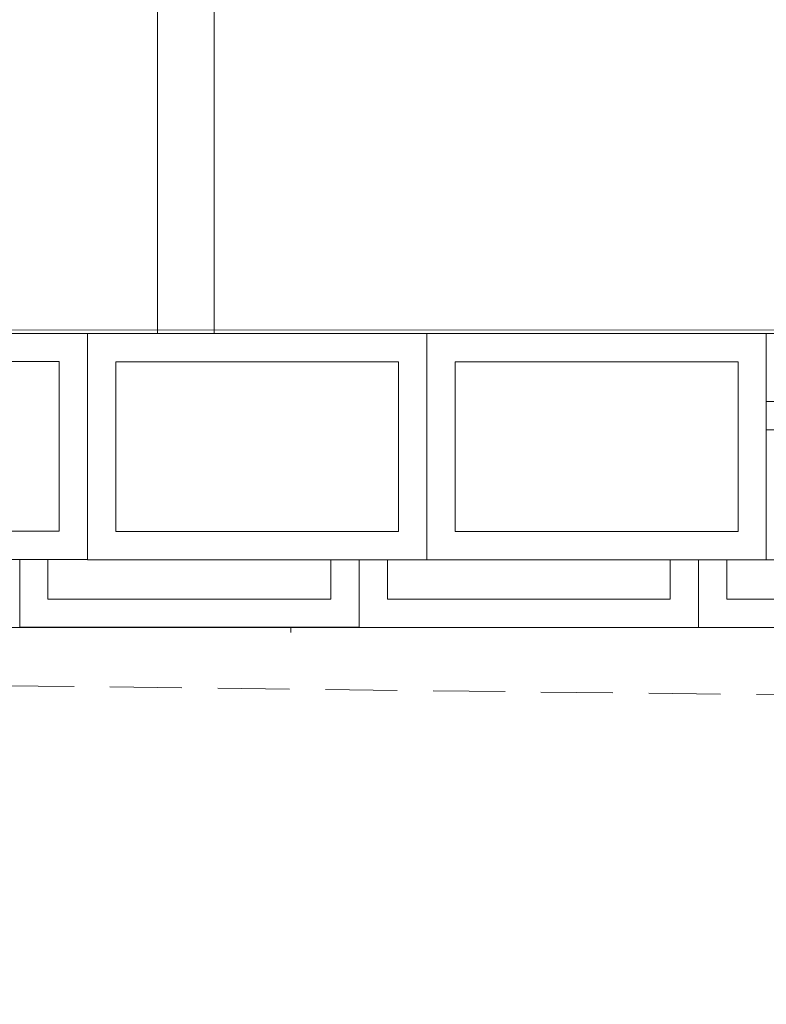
# Model space of a CAD drawing. Header units: centimetres. Extents: x -122 to 72759, y 3298 to 43172.
# Tile 44 of 243: x 35231 to 35363, y 10552 to 10726. Entities that reach past the tile are written whole.
import ezdxf

# ---------------------------------------------------------------- set-up
doc = ezdxf.new("R2010")
doc.units = ezdxf.units.CM
doc.header["$MEASUREMENT"] = 0
doc.linetypes.add('DASH2', pattern=[19.05, 12.7, -6.35])
for name, color, linetype, lineweight in [('_ nowe meble', 7, 'Continuous', 5), ('meble', 7, 'Continuous', 5), ('PRZERYWANA', 7, 'DASH2', 5), ('wymiarowanie', 7, 'Continuous', 5), ('ZZZ_Xref', 7, 'Continuous', 5)]:
    doc.layers.add(name, color=color, linetype=linetype, lineweight=lineweight)

# ---------------------------------------------------------------- blocks, each defined once
blk = doc.blocks.new('G$CA1DC9C89')
at = {"layer": '_ nowe meble', "lineweight": 5, "ltscale": 0.5}
for points in [[(162.24, 764.75), (77.15, 765.38), (77.15, 495.81), (65.14, 495.81), (65.14, 465.82), (53.15, 465.82), (53.16, 56.24), (4727.78, 55.45)], [(633.05, 55.53), (633.05, 2.64)], [(687.55, 55.54), (687.55, 33.37)]]:
    blk.add_lwpolyline(points, dxfattribs=at)
blk.add_ellipse((614.49, 44.96), major_axis=(-5, 0), ratio=0.508603, dxfattribs=at)
at = {"layer": 'meble', "lineweight": 5, "ltscale": 0.3}
for points in [[(609.49, 195.48), (609.49, 15.5)], [(619.49, 195.48), (619.49, 15.5)]]:
    blk.add_lwpolyline(points, dxfattribs=at)
at = {"layer": 'PRZERYWANA', "lineweight": 5}
blk.add_lwpolyline([(-389.44, 4.56), (3619.14, -42.34), (5340.22, -63.18)], dxfattribs=at)
at = {"layer": 'wymiarowanie', "lineweight": 5, "ltscale": 0.5}
blk.add_lwpolyline([(2759.45, 55.45), (2759.45, 15.45), (1725.13, 15.45), (1725.13, 3.45), (1437.13, 3.54), (1437.13, -8.46), (957.13, -8.46), (957.13, 3.49), (1.15, 3.49), (1.15, 633.82), (13.15, 633.82), (13.15, 645.82), (25.15, 645.82), (25.14, 705.82), (37.13, 705.82), (36.77, 764.65), (77.15, 765.38), (77.15, 495.81), (65.14, 495.82), (65.14, 465.82), (53.14, 465.82), (53.15, 55.54)], close=True, dxfattribs=at)
at = {"lineweight": 5, "ltscale": 0.5}
blk.add_wipeout([(585.13, 43.54), (645.13, 43.54), (645.13, 3.54), (585.13, 3.54)], dxfattribs=at).dxf.layer = '_ nowe meble'
at = {"layer": '_ nowe meble', "lineweight": 5, "ltscale": 0.5}
for points in [[(585.13, 43.54), (585.13, 3.54), (645.13, 3.54), (645.13, 43.54)], [(590.13, 38.54), (590.13, 8.54), (640.13, 8.54), (640.13, 38.54)]]:
    blk.add_lwpolyline(points, close=True, dxfattribs=at)
at = {"lineweight": 5, "ltscale": 0.5}
for points in [[(537.13, 55.54), (597.13, 55.54), (597.13, 15.54), (537.13, 15.54)], [(645.13, 43.5), (705.13, 43.5), (705.13, 3.5), (645.13, 3.5)]]:
    blk.add_wipeout(points, dxfattribs=at).dxf.layer = '_ nowe meble'
at = {"layer": '_ nowe meble', "lineweight": 5, "ltscale": 0.5}
for points in [[(537.13, 55.54), (537.13, 15.54), (597.13, 15.54), (597.13, 55.54)], [(542.13, 50.54), (542.13, 20.54), (592.13, 20.54), (592.13, 50.54)], [(645.13, 43.5), (645.13, 3.5), (705.13, 3.5), (705.13, 43.5)], [(650.13, 38.5), (650.13, 8.5), (700.13, 8.5), (700.13, 38.5)]]:
    blk.add_lwpolyline(points, close=True, dxfattribs=at)
at = {"lineweight": 5, "ltscale": 0.5}
for points in [[(597.13, 55.5), (657.13, 55.5), (657.13, 15.5), (597.13, 15.5)], [(705.13, 43.5), (765.13, 43.5), (765.13, 3.5), (705.13, 3.5)]]:
    blk.add_wipeout(points, dxfattribs=at).dxf.layer = '_ nowe meble'
at = {"layer": '_ nowe meble', "lineweight": 5, "ltscale": 0.5}
for points in [[(597.13, 55.5), (597.13, 15.5), (657.13, 15.5), (657.13, 55.5)], [(602.13, 50.5), (602.13, 20.5), (652.13, 20.5), (652.13, 50.5)], [(705.13, 43.5), (705.13, 3.5), (765.13, 3.5), (765.13, 43.5)], [(710.13, 38.5), (710.13, 8.5), (760.13, 8.5), (760.13, 38.5)]]:
    blk.add_lwpolyline(points, close=True, dxfattribs=at)
at = {"lineweight": 5, "ltscale": 0.5}
blk.add_wipeout([(657.13, 55.5), (717.13, 55.5), (717.13, 15.5), (657.13, 15.5)], dxfattribs=at).dxf.layer = '_ nowe meble'
at = {"layer": '_ nowe meble', "lineweight": 5, "ltscale": 0.5}
for points in [[(657.13, 55.5), (657.13, 15.5), (717.13, 15.5), (717.13, 55.5)], [(717.13, 55.5), (717.13, 15.5), (777.13, 15.5), (777.13, 55.5)], [(662.13, 50.5), (662.13, 20.5), (712.13, 20.5), (712.13, 50.5)]]:
    blk.add_lwpolyline(points, close=True, dxfattribs=at)

msp = doc.modelspace()

# ---------------------------------------------------------------- block references
at = {"layer": 'ZZZ_Xref'}
msp.add_blockref('G$CA1DC9C89', (34646.15529, 10615.38849), dxfattribs=at)

doc.saveas('drawing.dxf')
